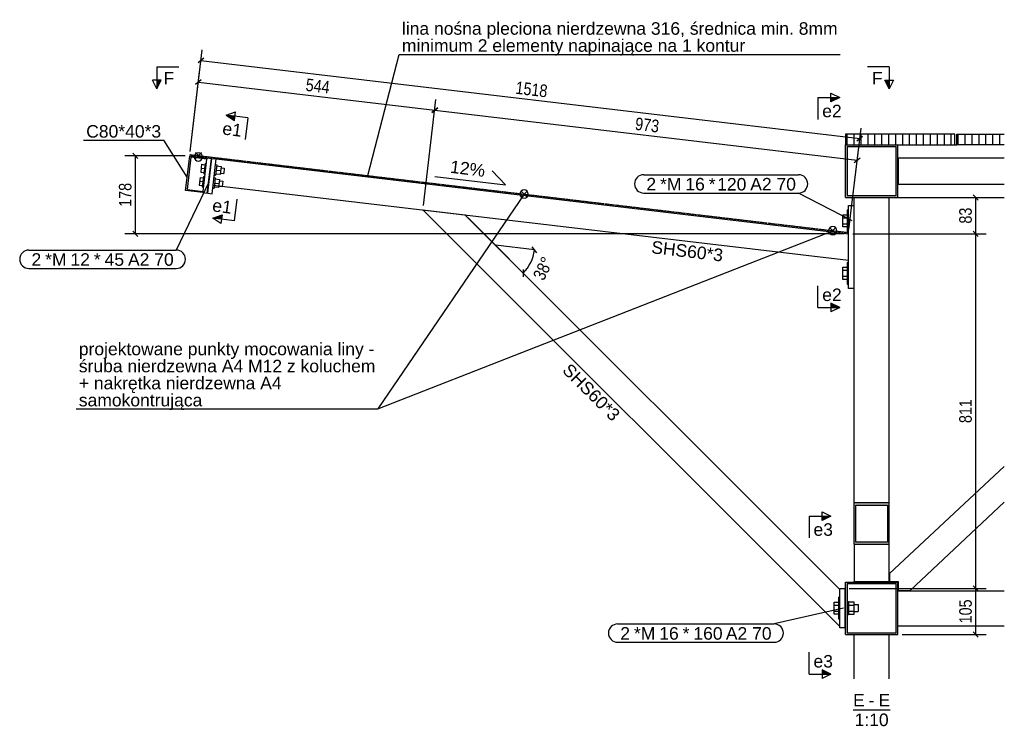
# Model space of a CAD drawing. Header units: millimetres. Extents: x 1838 to 190192, y -28 to 11710.
# Tile 76 of 80: x 155778 to 158030, y 44 to 1661. Entities that reach past the tile are written whole.
import ezdxf

# ---------------------------------------------------------------- set-up
doc = ezdxf.new("R2010")
doc.units = ezdxf.units.MM
doc.linetypes.add('HIDDEN', pattern=[2.38125, 1.5875, -0.79375])
doc.styles.add('Arial', font='ARIAL.TTF', dxfattribs={"height": 0.2})
doc.styles.add('Arial Narrow', font='ARIALN.TTF', dxfattribs={"height": 0.2})

# ---------------------------------------------------------------- blocks, each defined once
blk = doc.blocks.new('Unknown-19 - 79414')
at = {"color": 5}
blk.add_line((157684, 82.5), (157768.7, 82.5), dxfattribs=at)
at = {"color": 5, "style": 'Arial'}
for s, height, p in [('E', 28.7, (157684, 90)), ('E', 28.7, (157742, 90)), ('-', 28.7, (157719.7, 90)), ('1:10', 28.65, (157687.4, 45))]:
    blk.add_text(s, height=height, dxfattribs=at).set_placement(p)
blk = doc.blocks.new('Part-79428 - 79414')
at = {"color": 7}
for p, q in [((157686.4, 555.5), (157686.4, 1254.6)), ((157766.4, 555.5), (157766.4, 1254.6)), ((157686.4, 374.6), (157686.4, 375.6)), ((157766.4, 374.6), (157766.4, 375.6))]:
    blk.add_line(p, q, dxfattribs=at)
blk = doc.blocks.new('Part-79468 - 79414')
at = {"color": 7}
for p, q in [((157673.4, 1046), (157673.4, 1236)), ((157673.4, 1236), (157685.4, 1236)), ((157685.4, 1236), (157685.4, 1046)), ((157685.4, 1046), (157673.4, 1046))]:
    blk.add_line(p, q, dxfattribs=at)
blk = doc.blocks.new('Part-79439 - 79414')
h = blk.add_hatch(color=6)
h.paths.add_polyline_path([(157666.4, 374.6), (157666.4, 254.6), (157786.4, 254.6), (157786.4, 374.6)])
h.paths.add_polyline_path([(157782.4, 258.6), (157670.4, 258.6), (157670.4, 370.6), (157782.4, 370.6)])
at = {"color": 7}
for p, q in [((157666.4, 254.6), (157666.4, 374.6)), ((157666.4, 374.6), (157786.4, 374.6)), ((157782.4, 370.6), (157670.4, 370.6)), ((157670.4, 370.6), (157670.4, 258.6)), ((157782.4, 258.6), (157782.4, 370.6)), ((157786.4, 254.6), (157786.4, 374.6)), ((157666.4, 254.6), (157786.4, 254.6)), ((157670.4, 258.6), (157782.4, 258.6))]:
    blk.add_line(p, q, dxfattribs=at)
blk = doc.blocks.new('Part-79431 - 79414')
at = {"color": 7}
for p, q in [((157767.4, 394), (158029.9, 639.3)), ((157814.2, 355.6), (158029.9, 557.2)), ((157767.4, 394), (157767.4, 375.6)), ((157767.4, 375.6), (157787.4, 375.6)), ((157787.4, 375.6), (157787.4, 355.6)), ((157787.4, 355.6), (157814.2, 355.6))]:
    blk.add_line(p, q, dxfattribs=at)
blk = doc.blocks.new('Part-79415 - 79414')
h = blk.add_hatch(color=6)
h.paths.add_polyline_path([(157666.4, 1374.6), (157666.4, 1254.6), (157786.4, 1254.6), (157786.4, 1374.6)])
h.paths.add_polyline_path([(157670.4, 1258.6), (157670.4, 1370.6), (157782.4, 1370.6), (157782.4, 1258.6)])
at = {"color": 7}
for p, q in [((157666.4, 1254.6), (157666.4, 1374.6)), ((157666.4, 1374.6), (157786.4, 1374.6)), ((157786.4, 1254.6), (157786.4, 1374.6)), ((157782.4, 1370.6), (157670.4, 1370.6)), ((157670.4, 1370.6), (157670.4, 1258.6)), ((157782.4, 1258.6), (157782.4, 1370.6)), ((157666.4, 1254.6), (157786.4, 1254.6)), ((157670.4, 1258.6), (157782.4, 1258.6))]:
    blk.add_line(p, q, dxfattribs=at)
blk = doc.blocks.new('Part-79416 - 79414')
at = {"color": 7}
for p, q in [((157916.4, 1374.6), (157921.4, 1374.6)), ((157786.4, 1254.6), (158029.9, 1254.6))]:
    blk.add_line(p, q, dxfattribs=at)
blk = doc.blocks.new('Part-79427 - 79414')
at = {"color": 7}
for p, q in [((157786.4, 354.6), (158029.9, 354.6)), ((157786.4, 274.6), (158029.9, 274.6))]:
    blk.add_line(p, q, dxfattribs=at)
blk = doc.blocks.new('Part-79419 - 79414')
at = {"color": 7}
for p, q in [((158029.9, 1344.6), (157787.4, 1344.6)), ((157787.4, 1344.6), (157787.4, 1284.6)), ((157787.4, 1284.6), (158029.9, 1284.6))]:
    blk.add_line(p, q, dxfattribs=at)
blk = doc.blocks.new('Part-79443 - 79414')
h = blk.add_hatch(color=6)
h.paths.add_polyline_path([(157686.4, 555.5), (157686.4, 461.2), (157766.4, 461.2), (157766.4, 555.5)])
h.paths.add_polyline_path([(157762.4, 465.9), (157690.4, 465.9), (157690.4, 550.8), (157762.4, 550.8)])
at = {"color": 7}
for p, q in [((157686.4, 461.2), (157686.4, 555.5)), ((157766.4, 555.5), (157686.4, 555.5)), ((157690.4, 550.8), (157762.4, 550.8)), ((157690.4, 465.9), (157690.4, 550.8)), ((157762.4, 550.8), (157762.4, 465.9)), ((157766.4, 461.2), (157766.4, 555.5)), ((157686.4, 461.2), (157686.4, 375.6)), ((157686.4, 461.2), (157766.4, 461.2)), ((157762.4, 465.9), (157690.4, 465.9)), ((157766.4, 375.6), (157766.4, 461.2)), ((157686.4, 375.6), (157766.4, 375.6))]:
    blk.add_line(p, q, dxfattribs=at)
blk = doc.blocks.new('Part-79461 - 79414')
at = {"color": 7}
for p, q in [((157686.4, 152.8), (157686.4, 254.6)), ((157766.4, 152.8), (157766.4, 254.6))]:
    blk.add_line(p, q, dxfattribs=at)
blk = doc.blocks.new('Part-79463 - 79414')
at = {"color": 7}
for p, q in [((156227, 1342.5), (157673.4, 1171.2)), ((156219.9, 1282.9), (157673.4, 1110.8))]:
    blk.add_line(p, q, dxfattribs=at)
blk = doc.blocks.new('Part-79464 - 79414')
blk.add_hatch(color=6).paths.add_polyline_path([(156166.4, 1349.6), (156157, 1270.2), (156196.7, 1265.5), (156197, 1268.4), (156160.3, 1272.8), (156169, 1346.3), (156205.8, 1341.9), (156206.1, 1344.9)])
at = {"color": 7}
for p, q in [((156157, 1270.2), (156166.4, 1349.6)), ((156169, 1346.3), (156160.3, 1272.8)), ((156166.4, 1349.6), (156206.1, 1344.9)), ((156205.8, 1341.9), (156169, 1346.3)), ((156206.1, 1344.9), (156205.8, 1341.9)), ((156196.7, 1265.5), (156157, 1270.2)), ((156160.3, 1272.8), (156197, 1268.4)), ((156197, 1268.4), (156196.7, 1265.5))]:
    blk.add_line(p, q, dxfattribs=at)
blk = doc.blocks.new('Part-79465 - 79414')
at = {"color": 7}
for p, q in [((157653.4, 272.7), (156700, 1226.1)), ((156700, 1226.1), (156796.2, 1214.7)), ((156796.2, 1214.7), (157653.4, 357.5))]:
    blk.add_line(p, q, dxfattribs=at)
blk = doc.blocks.new('Bolt-79469 - 79414')
at = {"color": 136}
for p, q in [((157670.4, 1226), (157670.4, 1176)), ((157670.4, 1226), (157673.4, 1226)), ((157660.4, 1214.9), (157670.4, 1214.9)), ((157660.4, 1187.1), (157660.4, 1214.9)), ((157660.4, 1207.9), (157670.4, 1207.9)), ((157660.4, 1194.1), (157670.4, 1194.1)), ((157685.4, 1209), (157686.4, 1209)), ((157670.4, 1187.1), (157660.4, 1187.1)), ((157670.4, 1176), (157673.4, 1176)), ((157685.4, 1193), (157686.4, 1193)), ((157670.4, 1106), (157670.4, 1056)), ((157670.4, 1106), (157673.4, 1106)), ((157660.4, 1094.9), (157670.4, 1094.9)), ((157660.4, 1067.1), (157660.4, 1094.9)), ((157660.4, 1087.9), (157670.4, 1087.9)), ((157685.4, 1089), (157686.4, 1089)), ((157660.4, 1074.1), (157670.4, 1074.1)), ((157670.4, 1067.1), (157660.4, 1067.1)), ((157685.4, 1073), (157686.4, 1073)), ((157670.4, 1056), (157673.4, 1056))]:
    blk.add_line(p, q, dxfattribs=at)
blk = doc.blocks.new('Part-79471 - 79414')
at = {"color": 7}
for p, q in [((157653.4, 270.1), (157653.4, 360.1)), ((157653.4, 360.1), (157665.4, 360.1)), ((157665.4, 360.1), (157665.4, 270.1)), ((157665.4, 270.1), (157653.4, 270.1))]:
    blk.add_line(p, q, dxfattribs=at)
blk = doc.blocks.new('Bolt-79472 - 79414')
at = {"color": 136}
for p, q in [((157650.4, 340.1), (157650.4, 290.1)), ((157650.4, 340.1), (157653.4, 340.1)), ((157640.4, 328.9), (157650.4, 328.9)), ((157640.4, 301.2), (157640.4, 328.9)), ((157640.4, 322), (157650.4, 322)), ((157665.4, 323.1), (157666.4, 323.1)), ((157670.4, 330.1), (157673.4, 330.1)), ((157673.4, 330.1), (157673.4, 300.1)), ((157686.4, 328.9), (157673.4, 328.9)), ((157673.4, 322), (157686.4, 322)), ((157686.4, 301.2), (157686.4, 328.9)), ((157686.4, 323.1), (157695.4, 323.1)), ((157695.4, 323.1), (157695.4, 307.1)), ((157640.4, 308.2), (157650.4, 308.2)), ((157650.4, 301.2), (157640.4, 301.2)), ((157665.4, 307.1), (157666.4, 307.1)), ((157670.4, 300.1), (157673.4, 300.1)), ((157673.4, 308.2), (157686.4, 308.2)), ((157673.4, 301.2), (157686.4, 301.2)), ((157686.4, 307.1), (157695.4, 307.1)), ((157650.4, 290.1), (157653.4, 290.1))]:
    blk.add_line(p, q, dxfattribs=at)
blk = doc.blocks.new('Part-79474 - 79414')
at = {"color": 7}
for p, q in [((156197, 1268.4), (156205.8, 1341.9)), ((156206.1, 1344.9), (156216, 1343.7)), ((156206.6, 1264.3), (156216, 1343.7)), ((156196.7, 1265.5), (156206.6, 1264.3))]:
    blk.add_line(p, q, dxfattribs=at)
blk = doc.blocks.new('Part-79475 - 79414')
at = {"color": 7}
for p, q in [((156207.6, 1264.2), (156217, 1343.7)), ((156217, 1343.7), (156227, 1342.5)), ((156217.6, 1263.1), (156227, 1342.5)), ((156207.6, 1264.2), (156217.6, 1263.1))]:
    blk.add_line(p, q, dxfattribs=at)
blk = doc.blocks.new('Bolt-79476 - 79414')
at = {"color": 136}
for p, q in [((156193.8, 1330.3), (156191.7, 1312.4)), ((156193.8, 1330.3), (156201.3, 1329.4)), ((156201.6, 1332.4), (156198.8, 1308.6)), ((156201.6, 1332.4), (156204.6, 1332.1)), ((156225.4, 1329.6), (156228.4, 1329.2)), ((156228.4, 1329.2), (156225.6, 1305.4)), ((156191.7, 1312.4), (156199.1, 1311.6)), ((156192.7, 1321.4), (156200.2, 1320.5)), ((156198.8, 1308.6), (156201.8, 1308.2)), ((156212.4, 1313), (156213.4, 1312.9)), ((156213.8, 1324.9), (156214.8, 1324.8)), ((156235.8, 1306.7), (156225.9, 1307.9)), ((156227, 1317.3), (156236.9, 1316.1)), ((156228.1, 1326.8), (156238.1, 1325.6)), ((156238.1, 1325.6), (156235.8, 1306.7)), ((156236.2, 1310.2), (156244.2, 1309.2)), ((156237.6, 1322.1), (156245.6, 1321.2)), ((156245.6, 1321.2), (156244.2, 1309.2)), ((156190.3, 1300.5), (156188.2, 1282.6)), ((156189.2, 1291.6), (156196.7, 1290.7)), ((156190.3, 1300.5), (156197.7, 1299.6)), ((156198.1, 1302.6), (156195.3, 1278.8)), ((156198.1, 1302.6), (156201.1, 1302.3)), ((156210.3, 1295.1), (156211.3, 1295)), ((156221.9, 1299.8), (156224.9, 1299.4)), ((156224.9, 1299.4), (156222.1, 1275.6)), ((156222.6, 1305.8), (156225.6, 1305.4)), ((156223.5, 1287.5), (156233.4, 1286.3)), ((156224.6, 1297), (156234.5, 1295.8)), ((156234.5, 1295.8), (156232.3, 1276.9)), ((156234.1, 1292.3), (156242.1, 1291.4)), ((156242.1, 1291.4), (156240.6, 1279.4)), ((156188.2, 1282.6), (156195.6, 1281.8)), ((156195.3, 1278.8), (156198.2, 1278.4)), ((156208.9, 1283.2), (156209.9, 1283.1)), ((156219.1, 1276), (156222.1, 1275.6)), ((156232.3, 1276.9), (156222.4, 1278.1)), ((156232.7, 1280.4), (156240.6, 1279.4))]:
    blk.add_line(p, q, dxfattribs=at)
blk = doc.blocks.new('Line-79678 - 79414')
at = {"color": 136}
blk.add_line((156727.1, 1302.8), (156888.7, 1283.6), dxfattribs=at)
blk = doc.blocks.new('Line-79699 - 79414')
at = {"color": 136}
blk.add_line((156888.7, 1283.6), (156858.2, 1315.7), dxfattribs=at)
blk = doc.blocks.new('Line-79904 - 79414')
at = {"color": 1, "linetype": 'HIDDEN'}
blk.add_line((156166.7, 1352.6), (157673.7, 1174.2), dxfattribs=at)
blk = doc.blocks.new('Circle-83322 - 79414')
at = {"color": 1, "linetype": 'Continuous'}
for start, end in [(0, 180), (180, 0)]:
    blk.add_arc((157637.4, 1178.5), 9.54, start, end, dxfattribs=at)
blk = doc.blocks.new('Circle-80407 - 79414')
at = {"color": 1, "linetype": 'Continuous'}
for start, end in [(0, 180), (180, 0)]:
    blk.add_arc((156186.2, 1347.3), 9.54, start, end, dxfattribs=at)
blk = doc.blocks.new('Circle-83316 - 79414')
at = {"color": 1, "linetype": 'Continuous'}
for start, end in [(0, 180), (180, 0)]:
    blk.add_arc((156931.4, 1262.1), 9.54, start, end, dxfattribs=at)
blk = doc.blocks.new('Line-80508 - 79414')
at = {"color": 1, "linetype": 'Continuous'}
blk.add_line((156179.8, 1357), (156194, 1342.8), dxfattribs=at)
blk = doc.blocks.new('Line-80549 - 79414')
at = {"color": 1, "linetype": 'Continuous'}
blk.add_line((157630.6, 1185.1), (157644.1, 1171.7), dxfattribs=at)
blk = doc.blocks.new('Line-80561 - 79414')
at = {"color": 1, "linetype": 'Continuous'}
blk.add_line((156924.6, 1268.8), (156938.1, 1255.3), dxfattribs=at)
blk = doc.blocks.new('Line-83318 - 79414')
at = {"color": 1, "linetype": 'Continuous'}
blk.add_line((156924.6, 1255.3), (156938.1, 1268.8), dxfattribs=at)
blk = doc.blocks.new('Line-80509 - 79414')
at = {"color": 1, "linetype": 'Continuous'}
blk.add_line((156179.8, 1343.5), (156193.3, 1357), dxfattribs=at)
blk = doc.blocks.new('Line-83324 - 79414')
at = {"color": 1, "linetype": 'Continuous'}
blk.add_line((157630.6, 1171.7), (157644.1, 1185.2), dxfattribs=at)
blk = doc.blocks.new('Line-80615 - 79414')
at = {"color": 136}
blk.add_line((156597.1, 770.5), (157637.4, 1178.5), dxfattribs=at)
blk = doc.blocks.new('StraightDimension-80448 - 79414')
at = {"color": 174}
for p, q in [((156701.2, 1236), (156729.8, 1478.3)), ((156733.7, 1459.7), (156720.4, 1449.2)), ((156727, 1454.4), (157693.4, 1340)), ((157674.6, 1181.1), (157696.2, 1363.8)), ((157686.7, 1334.7), (157700, 1345.2))]:
    blk.add_line(p, q, dxfattribs=at)
at = {"color": 30, "style": 'Arial Narrow'}
blk.add_text('973', height=28.63, rotation=353.2448, dxfattribs=at).set_placement((157184.1, 1409.4))
blk = doc.blocks.new('StraightDimension-80321 - 79414')
at = {"color": 174}
for p, q in [((157970.4, 354.1), (157958.4, 366.1)), ((157675.4, 360.1), (157988.4, 360.1)), ((157964.4, 254.6), (157964.4, 360.1)), ((157796.4, 254.6), (157988.4, 254.6)), ((157958.4, 260.6), (157970.4, 248.6))]:
    blk.add_line(p, q, dxfattribs=at)
at = {"color": 30, "style": 'Arial Narrow'}
blk.add_text('105', height=28.63, rotation=90.0002, dxfattribs=at).set_placement((157955.4, 280))
blk = doc.blocks.new('AngleDimension-80315 - 79414')
at = {"color": 174}
for p, q in [((156803.3, 1207.6), (156929.4, 1081.5)), ((156955.1, 1134.5), (156865.8, 1145.1)), ((156929.4, 1081.5), (156865.8, 1145.1)), ((156960.4, 1127.9), (156949.9, 1141.2)), ((156929.4, 1090), (156929.4, 1073))]:
    blk.add_line(p, q, dxfattribs=at)
blk.add_arc((156865.8, 1145.1), 90, 315, 353.2464, dxfattribs=at)
at = {"color": 30, "style": 'Arial Narrow'}
blk.add_text('38°', height=28.63, rotation=64.1254, dxfattribs=at).set_placement((156976.3, 1062.4))
blk = doc.blocks.new('StraightDimension-80449 - 79414')
at = {"color": 174}
for p, q in [((156167.6, 1359.6), (156189.2, 1542.3)), ((156193, 1523.7), (156179.7, 1513.2)), ((156186.4, 1518.5), (156727, 1454.4)), ((156701.2, 1236), (156729.8, 1478.3)), ((156720.4, 1449.2), (156733.7, 1459.7))]:
    blk.add_line(p, q, dxfattribs=at)
at = {"color": 30, "style": 'Arial Narrow'}
blk.add_text('544', height=28.63, rotation=353.2448, dxfattribs=at).set_placement((156430.6, 1498.6))
blk = doc.blocks.new('StraightDimension-80320 - 79414')
at = {"color": 174}
for p, q in [((157970.4, 1165.2), (157958.4, 1177.2)), ((157683.4, 1171.2), (157988.4, 1171.2)), ((157964.4, 360.1), (157964.4, 1171.2)), ((157958.4, 366.1), (157970.4, 354.1)), ((157675.4, 360.1), (157988.4, 360.1))]:
    blk.add_line(p, q, dxfattribs=at)
at = {"color": 30, "style": 'Arial Narrow'}
blk.add_text('811', height=28.63, rotation=90.0002, dxfattribs=at).set_placement((157955.4, 738.3))
blk = doc.blocks.new('StraightDimension-80319 - 79414')
at = {"color": 174}
for p, q in [((157796.4, 1254.6), (157988.4, 1254.6)), ((157970.4, 1248.6), (157958.4, 1260.6)), ((157964.4, 1171.2), (157964.4, 1254.6)), ((157958.4, 1177.2), (157970.4, 1165.2)), ((157683.4, 1171.2), (157988.4, 1171.2))]:
    blk.add_line(p, q, dxfattribs=at)
at = {"color": 30, "style": 'Arial Narrow'}
blk.add_text('83', height=28.63, rotation=90.0002, dxfattribs=at).set_placement((157955.4, 1194.7))
blk = doc.blocks.new('StraightDimension-80488 - 79414')
at = {"color": 174}
for p, q in [((156167.6, 1359.6), (156195.1, 1591.9)), ((156198.9, 1573.3), (156185.6, 1562.8)), ((156192.2, 1568), (157699.2, 1389.6)), ((157674.6, 1181.1), (157702.1, 1413.4)), ((157692.6, 1384.3), (157705.9, 1394.8))]:
    blk.add_line(p, q, dxfattribs=at)
at = {"color": 30, "style": 'Arial Narrow'}
blk.add_text('1518', height=28.63, rotation=353.2448, dxfattribs=at).set_placement((156910.6, 1492))
blk = doc.blocks.new('StraightDimension-80586 - 79414')
at = {"color": 174}
for p, q in [((156048.1, 1343.6), (156036.1, 1355.6)), ((156156.4, 1349.6), (156018.1, 1349.6)), ((156042.1, 1171.2), (156042.1, 1349.6)), ((156036.1, 1177.2), (156048.1, 1165.2)), ((157663.4, 1171.2), (156018.1, 1171.2))]:
    blk.add_line(p, q, dxfattribs=at)
at = {"color": 30, "style": 'Arial Narrow'}
blk.add_text('178', height=28.63, rotation=90.0002, dxfattribs=at).set_placement((156033.1, 1233.1))
blk = doc.blocks.new('Text-80607 - 79414')
at = {"color": 136}
for p in [(156931.4, 1262.1), (155906.8, 770.5)]:
    blk.add_line(p, (156597.1, 770.5), dxfattribs=at)
at = {"color": 30, "style": 'Arial'}
for s, p in [('projektowane punkty mocowania liny -', (155912.8, 893.5)), ('śruba nierdzewna A4 M12 z koluchem', (155912.8, 854.5)), ('+ nakrętka nierdzewna A4', (155912.8, 815.5)), ('samokontrująca', (155912.8, 776.5))]:
    blk.add_text(s, height=28.652, dxfattribs=at).set_placement(p)
blk = doc.blocks.new('Mark-79507 - 79414')
at = {"color": 7}
for p, q in [((156210.1, 1289.1), (156135.8, 1134.2)), ((155798.5, 1134.2), (156135.8, 1134.2)), ((155798.5, 1092.2), (156135.8, 1092.2))]:
    blk.add_line(p, q, dxfattribs=at)
for centre, start, end in [((155798.5, 1113.2), 90, 270), ((156135.8, 1113.2), 270, 90)]:
    blk.add_arc(centre, 21, start, end, dxfattribs=at)
at = {"color": 30, "style": 'Arial'}
for s, height, p in [('2', 28.7, (155804.5, 1098.2)), ('*M', 28.65, (155835.8, 1098.2)), ('12', 28.65, (155893.7, 1098.2)), ('*', 28.7, (155947.2, 1098.2)), ('45', 28.65, (155971.8, 1098.2)), ('A2 70', 28.65, (156025.3, 1098.2))]:
    blk.add_text(s, height=height, dxfattribs=at).set_placement(p)
blk = doc.blocks.new('SectionMark-80049 - 79414')
for points in [[(156270, 1440.3), (156268.7, 1430.4), (156250.2, 1442.9)], [(156240.5, 1214.7), (156239.2, 1204.8), (156219.3, 1207.4)]]:
    blk.add_hatch(color=5).paths.add_polyline_path(points)
at = {"color": 5}
for p, q in [((156250.2, 1442.9), (156271.3, 1450.2)), ((156299.8, 1436.4), (156250.2, 1442.9)), ((156250.2, 1442.9), (156268.7, 1430.4)), ((156268.7, 1430.4), (156271.3, 1450.2)), ((156299.8, 1436.4), (156293.3, 1386.9)), ((156268.9, 1200.9), (156275.4, 1250.5)), ((156219.3, 1207.4), (156240.5, 1214.7)), ((156268.9, 1200.9), (156219.3, 1207.4)), ((156237.9, 1194.9), (156219.3, 1207.4)), ((156240.5, 1214.7), (156237.9, 1194.9))]:
    blk.add_line(p, q, dxfattribs=at)
at = {"color": 5, "style": 'Arial'}
for p in [(156239.9, 1398.9), (156216.8, 1222.9)]:
    blk.add_text('e1', height=28.65, rotation=352.5286, dxfattribs=at).set_placement(p)
blk = doc.blocks.new('Text-79710 - 79414')
at = {"color": 30, "style": 'Arial'}
blk.add_text('12%', height=28.65, rotation=352.9985, dxfattribs=at).set_placement((156760.9, 1311.2))
blk = doc.blocks.new('SectionMark-80072 - 79414')
for points in [[(157633.4, 1473), (157633.4, 1483), (157653.4, 1483)], [(157633.4, 1002.5), (157633.4, 1012.5), (157653.4, 1002.5)]]:
    blk.add_hatch(color=5).paths.add_polyline_path(points)
at = {"color": 5}
for p, q in [((157633.4, 1473), (157633.4, 1493)), ((157633.4, 1493), (157653.4, 1483)), ((157603.4, 1483), (157603.4, 1433)), ((157603.4, 1483), (157653.4, 1483)), ((157653.4, 1483), (157633.4, 1473)), ((157603.4, 1002.5), (157603.4, 1052.5)), ((157603.4, 1002.5), (157653.4, 1002.5)), ((157653.4, 1002.5), (157633.4, 1012.5)), ((157633.4, 1012.5), (157633.4, 992.5)), ((157653.4, 1002.5), (157633.4, 992.5))]:
    blk.add_line(p, q, dxfattribs=at)
at = {"color": 5, "style": 'Arial'}
for p in [(157613.4, 1438), (157613.4, 1017.5)]:
    blk.add_text('e2', height=28.65, dxfattribs=at).set_placement(p)
blk = doc.blocks.new('Mark-79498 - 79414')
at = {"color": 30, "style": 'Arial'}
blk.add_text('SHS60*3', height=28.65, rotation=353.2448, dxfattribs=at).set_placement((157221.2, 1127.1))
blk = doc.blocks.new('Mark-79499 - 79414')
at = {"color": 136}
for p in [(155923.7, 1385.4), (156160.6, 1301)]:
    blk.add_line(p, (156107, 1385.4), dxfattribs=at)
at = {"color": 30, "style": 'Arial'}
blk.add_text('C80*40*3', height=28.65, dxfattribs=at).set_placement((155929.7, 1391.4))
blk = doc.blocks.new('Mark-79500 - 79414')
at = {"color": 30, "style": 'Arial'}
blk.add_text('SHS60*3', height=28.65, rotation=314.9999, dxfattribs=at).set_placement((157016.9, 856.9))
blk = doc.blocks.new('SectionMark-82323 - 79414')
for points in [[(156091.4, 1523), (156101.4, 1523), (156091.4, 1503)], [(157756.7, 1523), (157766.7, 1523), (157766.7, 1503)]]:
    blk.add_hatch(color=5).paths.add_polyline_path(points)
at = {"color": 5}
for p, q in [((156091.4, 1553), (156141.4, 1553)), ((156091.4, 1553), (156091.4, 1503)), ((157766.7, 1553), (157716.7, 1553)), ((157766.7, 1553), (157766.7, 1503)), ((156091.4, 1503), (156081.4, 1523)), ((156101.4, 1523), (156081.4, 1523)), ((156091.4, 1503), (156101.4, 1523)), ((157756.7, 1523), (157776.7, 1523)), ((157766.7, 1503), (157756.7, 1523)), ((157776.7, 1523), (157766.7, 1503))]:
    blk.add_line(p, q, dxfattribs=at)
at = {"color": 5, "style": 'Arial'}
for p in [(156106.4, 1513), (157727.3, 1513)]:
    blk.add_text('F', height=28.7, dxfattribs=at).set_placement(p)
blk = doc.blocks.new('SectionMark-80088 - 79414')
for points in [[(157613.4, 515.4), (157613.4, 525.4), (157633.4, 525.4)], [(157613.4, 164), (157613.4, 174), (157633.4, 164)]]:
    blk.add_hatch(color=5).paths.add_polyline_path(points)
at = {"color": 5}
for p, q in [((157583.4, 525.4), (157583.4, 475.4)), ((157583.4, 525.4), (157633.4, 525.4)), ((157613.4, 515.4), (157613.4, 535.4)), ((157613.4, 535.4), (157633.4, 525.4)), ((157633.4, 525.4), (157613.4, 515.4)), ((157583.4, 164), (157583.4, 214)), ((157583.4, 164), (157633.4, 164)), ((157633.4, 164), (157613.4, 174)), ((157613.4, 174), (157613.4, 154)), ((157633.4, 164), (157613.4, 154))]:
    blk.add_line(p, q, dxfattribs=at)
at = {"color": 5, "style": 'Arial'}
for p in [(157593.4, 480.4), (157593.4, 179)]:
    blk.add_text('e3', height=28.65, dxfattribs=at).set_placement(p)
blk = doc.blocks.new('Text-80578 - 79414')
at = {"color": 136}
for p, q in [((156573.7, 1304.4), (156645.9, 1581.8)), ((156645.9, 1581.8), (157654.2, 1581.8))]:
    blk.add_line(p, q, dxfattribs=at)
at = {"color": 30, "style": 'Arial'}
for s, p in [('lina nośna pleciona nierdzewna 316, średnica min. 8mm', (156651.9, 1626.8)), ('minimum 2 elementy napinające na 1 kontur', (156651.9, 1587.8))]:
    blk.add_text(s, height=28.652, dxfattribs=at).set_placement(p)

msp = doc.modelspace()

# ---------------------------------------------------------------- hatches: boundary and pattern name
h = msp.add_hatch()
h.set_pattern_fill('ANSI31', color=6, scale=5, angle=45, style=0)
h.paths.add_polyline_path([(157916.4, 1399.6), (157666.4, 1399.6), (157666.4, 1374.6), (157916.4, 1374.6)])
h = msp.add_hatch()
h.set_pattern_fill('ANSI31', color=6, scale=5, angle=45, style=0)
h.paths.add_polyline_path([(158029.9, 1374.6), (158029.9, 1399.6), (157921.4, 1399.6), (157921.4, 1374.6)])

# ---------------------------------------------------------------- linework, layer by layer
at = {"color": 7}
for p, q in [((157916.4, 1399.6), (157666.4, 1399.6)), ((157666.4, 1399.6), (157666.4, 1374.6)), ((157916.4, 1374.6), (157916.4, 1399.6)), ((157921.4, 1399.6), (158029.9, 1399.6)), ((157921.4, 1374.6), (157921.4, 1399.6)), ((157666.4, 1374.6), (157916.4, 1374.6)), ((158029.9, 1374.6), (157921.4, 1374.6)), ((157205.1, 1306.6), (157559.2, 1306.6)), ((157205.1, 1264.6), (157559.2, 1264.6)), ((157681.9, 1201), (157559.2, 1264.6)), ((157661.9, 315.1), (157503.5, 278.7)), ((157145.4, 278.7), (157503.5, 278.7)), ((157145.4, 236.7), (157503.5, 236.7))]:
    msp.add_line(p, q, dxfattribs=at)
for centre, start, end in [((157205.1, 1285.6), 90, 270), ((157559.2, 1285.6), 270, 90), ((157145.4, 257.7), 90, 270), ((157503.5, 257.7), 270, 90)]:
    msp.add_arc(centre, 21, start, end, dxfattribs=at)

# ---------------------------------------------------------------- block references
for name in ['Text-80578 - 79414', 'StraightDimension-80488 - 79414', 'SectionMark-82323 - 79414', 'StraightDimension-80449 - 79414', 'SectionMark-80072 - 79414', 'StraightDimension-80448 - 79414', 'SectionMark-80049 - 79414', 'Mark-79499 - 79414', 'Part-79415 - 79414', 'Part-79416 - 79414', 'StraightDimension-80586 - 79414', 'Line-79904 - 79414', 'Circle-80407 - 79414', 'Line-80508 - 79414', 'Line-80509 - 79414', 'Part-79464 - 79414', 'Bolt-79476 - 79414', 'Part-79474 - 79414', 'Part-79475 - 79414', 'Part-79463 - 79414', 'Text-79710 - 79414', 'Part-79419 - 79414', 'Line-79699 - 79414', 'Mark-79507 - 79414', 'Line-79678 - 79414', 'Text-80607 - 79414', 'Circle-83316 - 79414', 'Line-80561 - 79414', 'Line-83318 - 79414', 'StraightDimension-80319 - 79414', 'Part-79428 - 79414', 'Part-79465 - 79414', 'Bolt-79469 - 79414', 'Part-79468 - 79414', 'AngleDimension-80315 - 79414', 'Line-80615 - 79414', 'Circle-83322 - 79414', 'Line-83324 - 79414', 'Line-80549 - 79414', 'StraightDimension-80320 - 79414', 'Mark-79498 - 79414', 'Mark-79500 - 79414', 'Part-79431 - 79414', 'Part-79443 - 79414', 'SectionMark-80088 - 79414', 'Part-79439 - 79414', 'StraightDimension-80321 - 79414', 'Bolt-79472 - 79414', 'Part-79471 - 79414', 'Part-79427 - 79414', 'Part-79461 - 79414', 'Unknown-19 - 79414']:
    msp.add_blockref(name, (0, 0))

# ---------------------------------------------------------------- texts
at = {"color": 30, "style": 'Arial'}
for s, height, p in [('2', 28.7, (157211.1, 1270.6)), ('*M', 28.65, (157242.4, 1270.6)), ('16', 28.65, (157300.3, 1270.6)), ('*', 28.7, (157353.8, 1270.6)), ('120', 28.65, (157373.1, 1270.4)), ('A2 70', 28.65, (157448.7, 1270.6)), ('2', 28.7, (157151.4, 242.7)), ('*M', 28.65, (157182.7, 242.7)), ('16', 28.65, (157240.6, 242.7)), ('*', 28.7, (157294.1, 242.7)), ('160', 28.65, (157318.7, 242.7)), ('A2 70', 28.65, (157392.9, 242.7))]:
    msp.add_text(s, height=height, dxfattribs=at).set_placement(p)

doc.saveas('drawing.dxf')
